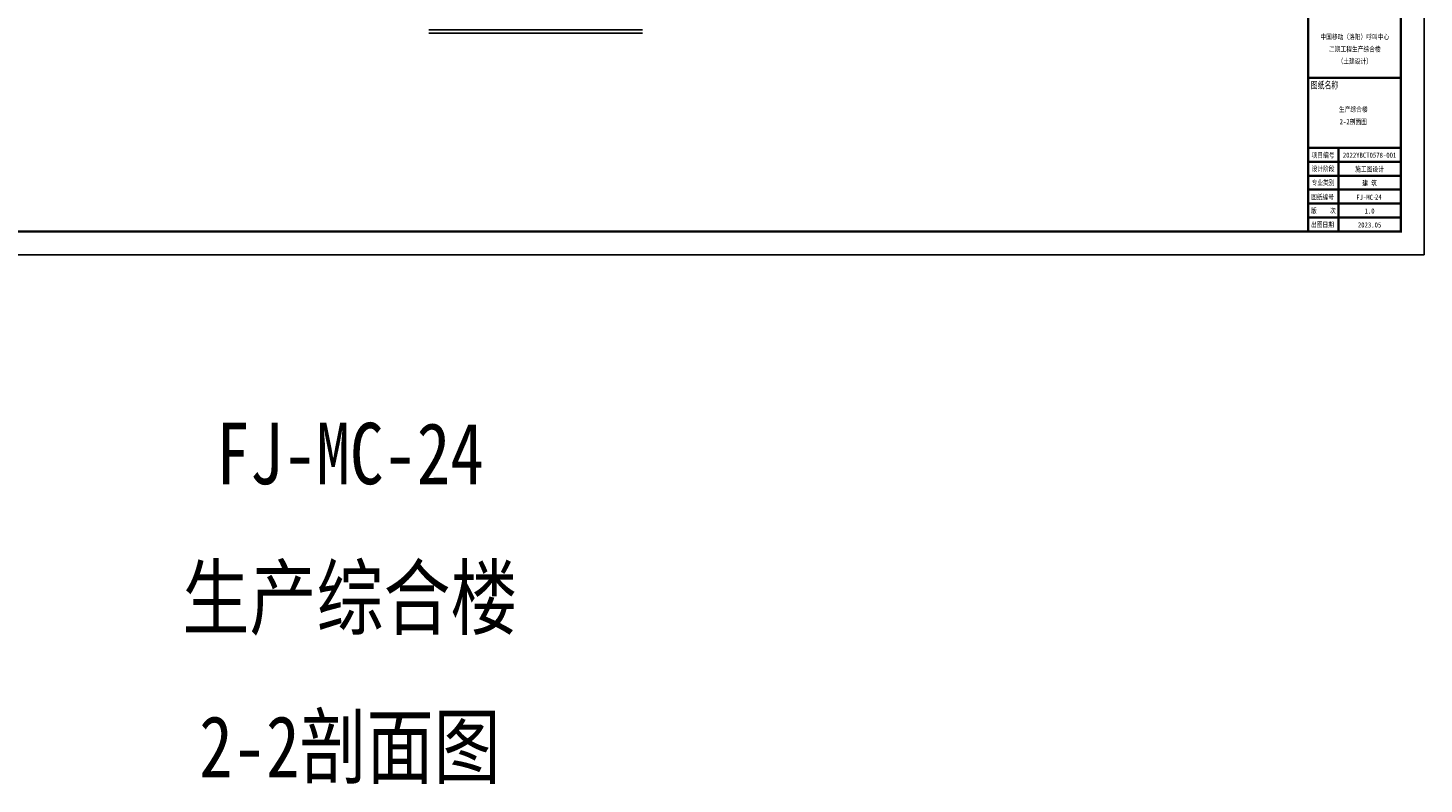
# Model space of a CAD drawing. Header units: millimetres. Extents: x 500457 to 783861, y -293374 to -162131.
# Tile 64 of 116: x 693852 to 783861, y -293374 to -244612. Entities that reach past the tile are written whole.
import ezdxf
from ezdxf.enums import TextEntityAlignment as Align

# ---------------------------------------------------------------- set-up
doc = ezdxf.new("R2010")
doc.units = ezdxf.units.MM
doc.header["$LTSCALE"] = 1000
for name, color, linetype in [('A-ANNO-SYMB', 3, 'Continuous'), ('PUB_TEXT', 7, 'Continuous'), ('PUB_TITLE', 4, 'Continuous'), ('WALL', 255, 'Continuous')]:
    doc.layers.add(name, color=color, linetype=linetype)
doc.layers.add('图框', color=4, linetype='Continuous', lineweight=35)
doc.styles.add('-黑体', font='simhei.ttf', dxfattribs={"width": 0.8})

# ---------------------------------------------------------------- blocks, each defined once
blk = doc.blocks.new('A$Cbb3eaced')
at = {"layer": '图框', "const_width": 150}
blk.add_lwpolyline([(-5973, 0), (-5973, -86100)], dxfattribs=at)
blk = doc.blocks.new('A$C57a0c051')
at = {"layer": '图框', "linetype": 'Continuous'}
for p, q in [((-30, -31650), (5973, -31650)), ((37, -36150), (6037, -36150)), ((1950, -41553), (1950, -36150)), ((37, -37050), (6037, -37050)), ((37, -37950), (6037, -37950)), ((37, -38850), (6037, -38850)), ((0, -39750), (6000, -39750)), ((0, -40650), (6000, -40650))]:
    blk.add_line(p, q, dxfattribs=at)
at = {"layer": '图框', "style": '-黑体', "width": 0.8}
for s, height, p in [('中国移动（洛阳）呼叫中心', 330.02, (3009, -29166)), ('2022YBCT0578-001', 330.02, (3958, -36792)), ('施工图设计', 330, (3958, -37692)), ('建 筑', 330, (3958, -38592)), ('FJ-MC-', 330, (3747, -39506)), ('1.0', 330, (3958, -40391)), ('2023.05', 330, (3958, -41291))]:
    blk.add_text(s, height=height, dxfattribs=at).set_placement(p, align=Align.CENTER)
for s, p in [('二期工程生产综合楼', (3007, -29951)), ('（土建设计）', (3003, -30729))]:
    blk.add_text(s, height=330, rotation=359.86093, dxfattribs=at).set_placement(p, align=Align.CENTER)
at = {"layer": '图框', "style": '-黑体'}
for s, height, width, p in [('图纸名称', 450, 0.7, (173, -32338)), ('项目编号', 330, 0.8, (221, -36791)), ('设计阶段', 330, 0.8, (221, -37667)), ('专业类别', 330, 0.8, (221, -38556)), ('图纸编号', 330, 0.8, (184, -39491)), ('版    次', 330, 0.8, (184, -40367)), ('出图日期', 330, 0.8, (184, -41272))]:
    blk.add_text(s, height=height, dxfattribs=dict(at, width=width)).set_placement(p)

msp = doc.modelspace()

# ---------------------------------------------------------------- linework, layer by layer
at = {"layer": 'A-ANNO-SYMB', "const_width": 105}
msp.add_lwpolyline([(719697.7, -244731.1), (733481.2, -244731.1)], dxfattribs=at)
at = {"layer": 'A-ANNO-SYMB'}
msp.add_lwpolyline([(719697.7, -244941.1), (733481.2, -244941.1)], dxfattribs=at)
at = {"layer": 'PUB_TITLE'}
msp.add_lwpolyline([(657892, -259240.7), (783860.9, -259240.7), (783860.9, -170140.7), (657892, -170140.7)], close=True, dxfattribs=at)
at = {"layer": 'PUB_TITLE', "const_width": 150}
msp.add_lwpolyline([(661642, -257740.7), (782360.9, -257740.7), (782360.9, -171640.7), (661642, -171640.7)], close=True, dxfattribs=at)

# ---------------------------------------------------------------- block references
at = {"layer": 'WALL', "color": 0}
for name, p in [('A$Cbb3eaced', (782360.9, -171640.7)), ('A$C57a0c051', (776388.2, -216190.7))]:
    msp.add_blockref(name, p, dxfattribs=at)

# ---------------------------------------------------------------- texts
at = {"layer": 'PUB_TEXT', "style": '-黑体', "width": 0.8}
for s, height, p in [('生产综合楼', 330.02, (779295.8, -250026.2)), ('2-2剖面图', 330.02, (779295.8, -250826.4)), ('24', 330.02, (780915.4, -255678.6)), ('FJ-MC-24', 3960.2, (714613.2, -274036.4)), ('生产综合楼', 3960.2, (714613.2, -283333.8)), ('2-2剖面图', 3960.2, (714613.2, -292936.8))]:
    msp.add_text(s, height=height, dxfattribs=at).set_placement(p, align=Align.CENTER)

doc.saveas('drawing.dxf')
